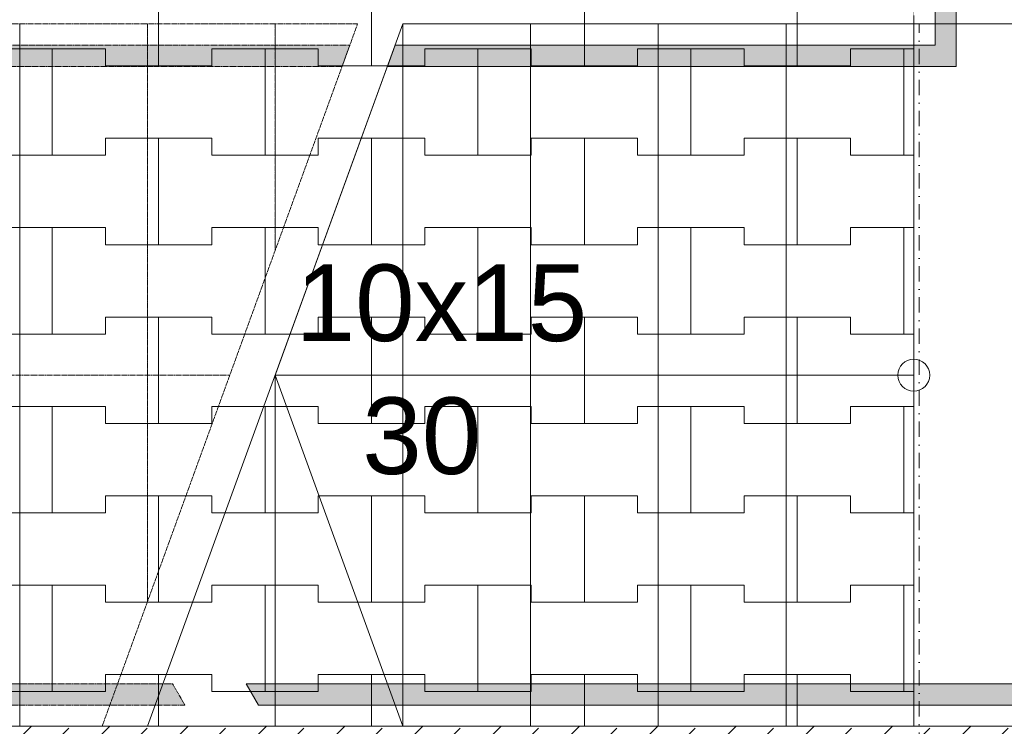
# Model space of a CAD drawing. Header units: centimetres. Extents: x -1589 to 108054, y -205274 to 31709.
# Tile 145 of 256: x 1167 to 1399, y 23002 to 23168. Entities that reach past the tile are written whole.
import ezdxf

# ---------------------------------------------------------------- set-up
doc = ezdxf.new("R2010")
doc.units = ezdxf.units.CM
doc.header["$LTSCALE"] = 0.01
doc.header["$MEASUREMENT"] = 0
for name, pattern in [('Krawędzie ukryte', [27, 20, -7]), ('Kropki i Kreski', [72, 36, -18, 0, -18]), ('Wipeout_Contour', [100, 0, -100])]:
    doc.linetypes.add(name, pattern=pattern)
for name, color, linetype in [('0_Teren', 7, 'Continuous'), ('2_barierki.K_IR', 7, 'Continuous'), ('2_schody.K_IR', 7, 'Continuous'), ('2_stropy.ISTN', 7, 'Continuous'), ('2_ściany podporowe.K_IR', 7, 'Continuous'), ('4_osie.ISTN', 7, 'Continuous'), ('5_opisy.K_IR', 7, 'Continuous')]:
    doc.layers.add(name, color=color, linetype=linetype)
doc.styles.add('GENERATED_STYLE_1', font='txt')
pattern_1 = [(45, (1e-13, 21225.391), (-9.19239, 9.19239), []), (45, (-4.596, 21229.987), (-9.19239, 9.19239), [9.75, -3.25])]

msp = doc.modelspace()

# ---------------------------------------------------------------- hatches: boundary and pattern name
at = {"layer": '2_barierki.K_IR', "linetype": 'Continuous', "lineweight": 5}
msp.add_hatch(color=8, dxfattribs=at).paths.add_polyline_path([(1379.8586, 23012.24406), (1379.8586, 23007.24406), (1549.67318, 23007.24406), (1549.67318, 23012.24406)])

# ---------------------------------------------------------------- linework, layer by layer
at = {"layer": '0_Teren', "color": 8, "linetype": 'Continuous', "lineweight": 5, "flags": 128}
for points in [[(810.17871, 23572.24523), (1284.46474, 23572.24523), (1782.3586, 23329.50702), (1782.3586, 22816.53156), (1582.3586, 22816.53309), (1582.35864, 23257.24406), (1377.3586, 23257.24406), (1377.3586, 23002.24406), (932.3586, 23002.24406), (932.3586, 23387.3523), (759.63338, 23469.28591)], [(1377.3586, 23002.24406), (1552.3586, 23002.24406), (1552.3586, 23257.24406), (1377.3586, 23257.24406)], [(1377.3586, 23002.24406), (1552.3586, 23002.24406), (1552.3586, 23257.24406), (1377.3586, 23257.24406)]]:
    msp.add_lwpolyline(points, close=True, dxfattribs=at)
at = {"layer": '2_barierki.K_IR', "color": 8, "linetype": 'Continuous', "lineweight": 5}
for p, q in [((1549.67318, 23012.24406), (1379.8586, 23012.24406)), ((1379.8586, 23007.24406), (1549.67318, 23007.24406))]:
    msp.add_line(p, q, dxfattribs=at)
at = {"layer": '2_stropy.ISTN', "color": 8, "linetype": 'Continuous', "lineweight": 5, "flags": 128}
msp.add_lwpolyline([(1552.3586, 23167.24406), (1377.3586, 23167.24406), (1377.3586, 23002.24406), (1552.3586, 23002.24406)], close=True, dxfattribs=at)

# ---------------------------------------------------------------- next in the draw order: wipeouts: each hides what was drawn before it
at = {"color": 8, "linetype": 'Wipeout_Contour', "lineweight": 5, "ltscale": 9222.315093}
msp.add_wipeout([(1377.3586, 23167.24406), (1347.3586, 23167.24406), (1347.3586, 23002.24406), (1377.3586, 23002.24406)], dxfattribs=at).dxf.layer = '2_schody.K_IR'

# ---------------------------------------------------------------- next in the draw order: linework, layer by layer
at = {"layer": '0_Teren', "color": 8, "linetype": 'Continuous', "lineweight": 5}
for p, q in [((1350, 23157.39122), (1350, 23182.39122)), ((1350, 23182.39122), (1350, 23157.39122)), ((1362.5, 23157.39122), (1362.5, 23161.39122)), ((1362.5, 23161.39122), (1362.5, 23157.39122)), ((1362.5, 23161.39122), (1375, 23161.39122)), ((1362.5, 23161.39122), (1377.3586, 23161.39122)), ((1375, 23161.39122), (1377.3586, 23161.39122)), ((1375, 23136.39122), (1375, 23161.39122)), ((1375, 23161.39122), (1375, 23136.39122)), ((1350, 23157.39122), (1362.5, 23157.39122)), ((1350, 23140.39122), (1362.5, 23140.39122)), ((1350, 23115.39122), (1350, 23140.39122)), ((1350, 23140.39122), (1350, 23115.39122)), ((1362.5, 23140.39122), (1362.5, 23136.39122)), ((1362.5, 23136.39122), (1362.5, 23140.39122)), ((1362.5, 23136.39122), (1375, 23136.39122)), ((1362.5, 23136.39122), (1377.3586, 23136.39122)), ((1375, 23136.39122), (1377.3586, 23136.39122)), ((1362.5, 23115.39122), (1362.5, 23119.39122)), ((1362.5, 23119.39122), (1362.5, 23115.39122)), ((1362.5, 23119.39122), (1375, 23119.39122)), ((1362.5, 23119.39122), (1377.3586, 23119.39122)), ((1375, 23119.39122), (1377.3586, 23119.39122)), ((1375, 23094.39122), (1375, 23119.39122)), ((1375, 23119.39122), (1375, 23094.39122)), ((1350, 23115.39122), (1362.5, 23115.39122)), ((1350, 23098.39122), (1362.5, 23098.39122)), ((1350, 23073.39122), (1350, 23098.39122)), ((1350, 23098.39122), (1350, 23073.39122)), ((1362.5, 23098.39122), (1362.5, 23094.39122)), ((1362.5, 23094.39122), (1362.5, 23098.39122)), ((1362.5, 23094.39122), (1375, 23094.39122)), ((1362.5, 23094.39122), (1377.3586, 23094.39122)), ((1375, 23094.39122), (1377.3586, 23094.39122)), ((1362.5, 23073.39122), (1362.5, 23077.39122)), ((1362.5, 23077.39122), (1362.5, 23073.39122)), ((1362.5, 23077.39122), (1375, 23077.39122)), ((1362.5, 23077.39122), (1377.3586, 23077.39122)), ((1375, 23077.39122), (1377.3586, 23077.39122)), ((1375, 23052.39122), (1375, 23077.39122)), ((1375, 23077.39122), (1375, 23052.39122)), ((1350, 23073.39122), (1362.5, 23073.39122)), ((1350, 23056.39122), (1362.5, 23056.39122)), ((1350, 23031.39122), (1350, 23056.39122)), ((1350, 23056.39122), (1350, 23031.39122)), ((1362.5, 23056.39122), (1362.5, 23052.39122)), ((1362.5, 23052.39122), (1362.5, 23056.39122)), ((1362.5, 23052.39122), (1375, 23052.39122)), ((1362.5, 23052.39122), (1377.3586, 23052.39122)), ((1375, 23052.39122), (1377.3586, 23052.39122)), ((1362.5, 23031.39122), (1362.5, 23035.39122)), ((1362.5, 23035.39122), (1362.5, 23031.39122)), ((1362.5, 23035.39122), (1375, 23035.39122)), ((1362.5, 23035.39122), (1377.3586, 23035.39122)), ((1375, 23035.39122), (1377.3586, 23035.39122)), ((1375, 23010.39122), (1375, 23035.39122)), ((1375, 23035.39122), (1375, 23010.39122)), ((1350, 23031.39122), (1362.5, 23031.39122)), ((1350, 23014.39122), (1362.5, 23014.39122)), ((1362.5, 23014.39122), (1362.5, 23010.39122)), ((1362.5, 23010.39122), (1362.5, 23014.39122)), ((1362.5, 23010.39122), (1375, 23010.39122)), ((1362.5, 23010.39122), (1377.3586, 23010.39122)), ((1375, 23010.39122), (1377.3586, 23010.39122))]:
    msp.add_line(p, q, dxfattribs=at)
at = {"layer": '2_schody.K_IR', "color": 8, "linetype": 'Continuous', "lineweight": 5}
for p, q in [((1347.3586, 23002.24406), (1347.3586, 23167.24406)), ((1347.3586, 23167.24406), (1377.3586, 23167.24406)), ((1377.3586, 23167.24406), (1377.3586, 23002.24406)), ((1377.3586, 23002.24406), (1347.3586, 23002.24406))]:
    msp.add_line(p, q, dxfattribs=at)
for start, end in [(90, 270), (270, 90)]:
    msp.add_arc((1377.3586, 23084.74406), 3.75, start, end, dxfattribs=at)

# ---------------------------------------------------------------- next in the draw order: wipeouts: each hides what was drawn before it
at = {"color": 8, "linetype": 'Wipeout_Contour', "lineweight": 5, "ltscale": 9151.861999}
msp.add_wipeout([(1347.3586, 23167.24406), (1317.3586, 23167.24406), (1317.3586, 23002.24406), (1347.3586, 23002.24406)], dxfattribs=at).dxf.layer = '2_schody.K_IR'
at = {"color": 8, "linetype": 'Wipeout_Contour', "lineweight": 5, "ltscale": 9169.084908}
msp.add_wipeout([(1552.3586, 23002.24406), (1377.3586, 23002.24406), (1377.3586, 22972.24406), (1552.3586, 22972.24406)], dxfattribs=at).dxf.layer = '2_ściany podporowe.K_IR'

# ---------------------------------------------------------------- next in the draw order: hatches: boundary and pattern name
at = {"layer": '2_ściany podporowe.K_IR', "linetype": 'Continuous', "lineweight": 5}
h = msp.add_hatch(dxfattribs=at)
h.set_pattern_fill('Beton zbrojony', color=8, style=0, pattern_type=2)
h.set_pattern_definition(pattern_1)
h.paths.add_polyline_path([(1552.3586, 23002.24406), (1377.3586, 23002.24406), (1377.3586, 22972.24406), (1552.3586, 22972.24406)])

# ---------------------------------------------------------------- next in the draw order: linework, layer by layer
at = {"layer": '0_Teren', "color": 8, "linetype": 'Continuous', "lineweight": 5}
for p, q in [((1325, 23161.39122), (1337.5, 23161.39122)), ((1325, 23136.39122), (1325, 23161.39122)), ((1325, 23161.39122), (1325, 23136.39122)), ((1337.5, 23161.39122), (1337.5, 23157.39122)), ((1337.5, 23157.39122), (1337.5, 23161.39122)), ((1337.5, 23157.39122), (1350, 23157.39122)), ((1337.5, 23157.39122), (1362.5, 23157.39122)), ((1337.5, 23136.39122), (1337.5, 23140.39122)), ((1337.5, 23140.39122), (1337.5, 23136.39122)), ((1337.5, 23140.39122), (1350, 23140.39122)), ((1337.5, 23140.39122), (1362.5, 23140.39122)), ((1325, 23136.39122), (1337.5, 23136.39122)), ((1325, 23119.39122), (1337.5, 23119.39122)), ((1325, 23094.39122), (1325, 23119.39122)), ((1325, 23119.39122), (1325, 23094.39122)), ((1337.5, 23119.39122), (1337.5, 23115.39122)), ((1337.5, 23115.39122), (1337.5, 23119.39122)), ((1337.5, 23115.39122), (1350, 23115.39122)), ((1337.5, 23115.39122), (1362.5, 23115.39122)), ((1337.5, 23094.39122), (1337.5, 23098.39122)), ((1337.5, 23098.39122), (1337.5, 23094.39122)), ((1337.5, 23098.39122), (1350, 23098.39122)), ((1337.5, 23098.39122), (1362.5, 23098.39122)), ((1325, 23094.39122), (1337.5, 23094.39122)), ((1325, 23077.39122), (1337.5, 23077.39122)), ((1325, 23052.39122), (1325, 23077.39122)), ((1325, 23077.39122), (1325, 23052.39122)), ((1337.5, 23077.39122), (1337.5, 23073.39122)), ((1337.5, 23073.39122), (1337.5, 23077.39122)), ((1337.5, 23073.39122), (1350, 23073.39122)), ((1337.5, 23073.39122), (1362.5, 23073.39122)), ((1337.5, 23052.39122), (1337.5, 23056.39122)), ((1337.5, 23056.39122), (1337.5, 23052.39122)), ((1337.5, 23056.39122), (1350, 23056.39122)), ((1337.5, 23056.39122), (1362.5, 23056.39122)), ((1325, 23052.39122), (1337.5, 23052.39122)), ((1325, 23035.39122), (1337.5, 23035.39122)), ((1325, 23010.39122), (1325, 23035.39122)), ((1325, 23035.39122), (1325, 23010.39122)), ((1337.5, 23035.39122), (1337.5, 23031.39122)), ((1337.5, 23031.39122), (1337.5, 23035.39122)), ((1337.5, 23031.39122), (1350, 23031.39122)), ((1337.5, 23031.39122), (1362.5, 23031.39122)), ((1337.5, 23010.39122), (1337.5, 23014.39122)), ((1337.5, 23014.39122), (1337.5, 23010.39122)), ((1337.5, 23014.39122), (1350, 23014.39122)), ((1337.5, 23014.39122), (1362.5, 23014.39122)), ((1325, 23010.39122), (1337.5, 23010.39122))]:
    msp.add_line(p, q, dxfattribs=at)
at = {"layer": '2_schody.K_IR', "color": 8, "linetype": 'Continuous', "lineweight": 5}
for p, q in [((1317.3586, 23002.24406), (1317.3586, 23167.24406)), ((1317.3586, 23167.24406), (1347.3586, 23167.24406)), ((1347.3586, 23167.24406), (1347.3586, 23002.24406)), ((1377.3586, 23084.74406), (1347.3586, 23084.74406)), ((1347.3586, 23002.24406), (1317.3586, 23002.24406))]:
    msp.add_line(p, q, dxfattribs=at)
at = {"layer": '2_ściany podporowe.K_IR', "color": 8, "linetype": 'Continuous', "lineweight": 5, "flags": 128}
msp.add_lwpolyline([(1552.3586, 23002.24406), (1377.3586, 23002.24406)], dxfattribs=at)
at = {"layer": '4_osie.ISTN', "color": 7, "linetype": 'Kropki i Kreski', "lineweight": 0, "ltscale": 10}
msp.add_line((1378.63417, 19902.02612), (1378.63417, 23622.03555), dxfattribs=at)

# ---------------------------------------------------------------- next in the draw order: wipeouts: each hides what was drawn before it
at = {"color": 8, "linetype": 'Wipeout_Contour', "lineweight": 5, "ltscale": 14654.139922}
msp.add_wipeout([(1552.3586, 23199.24406), (1377.3586, 23199.24406), (1377.3586, 23169.24406), (1377.3586, 23167.24406), (1552.3586, 23167.24406), (1552.3586, 23169.24406)], dxfattribs=at).dxf.layer = '2_schody.K_IR'
at = {"color": 8, "linetype": 'Wipeout_Contour', "lineweight": 5, "ltscale": 9082.447481}
msp.add_wipeout([(1317.3586, 23167.24406), (1287.3586, 23167.24406), (1287.3586, 23002.24406), (1317.3586, 23002.24406)], dxfattribs=at).dxf.layer = '2_schody.K_IR'

# ---------------------------------------------------------------- next in the draw order: hatches: boundary and pattern name
at = {"layer": '2_barierki.K_IR', "linetype": 'Continuous', "lineweight": 5}
msp.add_hatch(color=8, dxfattribs=at).paths.add_polyline_path([(1387.3586, 23257.24406), (1382.3586, 23257.24406), (1382.3586, 23162.24406), (1387.3586, 23157.24406)])

# ---------------------------------------------------------------- next in the draw order: linework, layer by layer
at = {"layer": '0_Teren', "color": 8, "linetype": 'Continuous', "lineweight": 5}
for p, q in [((1300, 23157.39122), (1300, 23182.39122)), ((1300, 23182.39122), (1300, 23157.39122)), ((1312.5, 23157.39122), (1312.5, 23161.39122)), ((1312.5, 23161.39122), (1312.5, 23157.39122)), ((1312.5, 23161.39122), (1325, 23161.39122)), ((1312.5, 23161.39122), (1337.5, 23161.39122)), ((1300, 23157.39122), (1312.5, 23157.39122)), ((1300, 23140.39122), (1312.5, 23140.39122)), ((1300, 23115.39122), (1300, 23140.39122)), ((1300, 23140.39122), (1300, 23115.39122)), ((1312.5, 23140.39122), (1312.5, 23136.39122)), ((1312.5, 23136.39122), (1312.5, 23140.39122)), ((1312.5, 23136.39122), (1325, 23136.39122)), ((1312.5, 23136.39122), (1337.5, 23136.39122)), ((1312.5, 23115.39122), (1312.5, 23119.39122)), ((1312.5, 23119.39122), (1312.5, 23115.39122)), ((1312.5, 23119.39122), (1325, 23119.39122)), ((1312.5, 23119.39122), (1337.5, 23119.39122)), ((1300, 23115.39122), (1312.5, 23115.39122)), ((1300, 23098.39122), (1312.5, 23098.39122)), ((1300, 23073.39122), (1300, 23098.39122)), ((1300, 23098.39122), (1300, 23073.39122)), ((1312.5, 23098.39122), (1312.5, 23094.39122)), ((1312.5, 23094.39122), (1312.5, 23098.39122)), ((1312.5, 23094.39122), (1325, 23094.39122)), ((1312.5, 23094.39122), (1337.5, 23094.39122)), ((1312.5, 23073.39122), (1312.5, 23077.39122)), ((1312.5, 23077.39122), (1312.5, 23073.39122)), ((1312.5, 23077.39122), (1325, 23077.39122)), ((1312.5, 23077.39122), (1337.5, 23077.39122)), ((1300, 23073.39122), (1312.5, 23073.39122)), ((1300, 23056.39122), (1312.5, 23056.39122)), ((1300, 23031.39122), (1300, 23056.39122)), ((1300, 23056.39122), (1300, 23031.39122)), ((1312.5, 23056.39122), (1312.5, 23052.39122)), ((1312.5, 23052.39122), (1312.5, 23056.39122)), ((1312.5, 23052.39122), (1325, 23052.39122)), ((1312.5, 23052.39122), (1337.5, 23052.39122)), ((1312.5, 23031.39122), (1312.5, 23035.39122)), ((1312.5, 23035.39122), (1312.5, 23031.39122)), ((1312.5, 23035.39122), (1325, 23035.39122)), ((1312.5, 23035.39122), (1337.5, 23035.39122)), ((1300, 23031.39122), (1312.5, 23031.39122)), ((1300, 23014.39122), (1312.5, 23014.39122)), ((1312.5, 23014.39122), (1312.5, 23010.39122)), ((1312.5, 23010.39122), (1312.5, 23014.39122)), ((1312.5, 23010.39122), (1325, 23010.39122)), ((1312.5, 23010.39122), (1337.5, 23010.39122))]:
    msp.add_line(p, q, dxfattribs=at)
at = {"layer": '2_barierki.K_IR', "color": 8, "linetype": 'Continuous', "lineweight": 5}
for p, q in [((1382.3586, 23257.24406), (1382.3586, 23162.24406)), ((1387.3586, 23157.24406), (1387.3586, 23257.24406))]:
    msp.add_line(p, q, dxfattribs=at)
at = {"layer": '2_schody.K_IR', "color": 8, "linetype": 'Continuous', "lineweight": 5}
for p, q in [((1377.3586, 23169.24406), (1377.3586, 23167.24406)), ((1287.3586, 23002.24406), (1287.3586, 23167.24406)), ((1287.3586, 23167.24406), (1317.3586, 23167.24406)), ((1317.3586, 23167.24406), (1317.3586, 23002.24406)), ((1377.3586, 23167.24406), (1552.3586, 23167.24406)), ((1317.3586, 23002.24406), (1287.3586, 23002.24406))]:
    msp.add_line(p, q, dxfattribs=at)

# ---------------------------------------------------------------- next in the draw order: wipeouts: each hides what was drawn before it
at = {"color": 8, "linetype": 'Wipeout_Contour', "lineweight": 5, "ltscale": 9014.095576}
msp.add_wipeout([(1287.3586, 23002.24406), (1287.3586, 23167.24406), (1257.3586, 23167.24406), (1257.3586, 23002.24406)], dxfattribs=at).dxf.layer = '2_schody.K_IR'

# ---------------------------------------------------------------- next in the draw order: linework, layer by layer
at = {"layer": '0_Teren', "color": 8, "linetype": 'Continuous', "lineweight": 5}
for p, q in [((1262.5, 23157.39122), (1262.5, 23161.39122)), ((1262.5, 23161.39122), (1262.5, 23157.39122)), ((1262.5, 23161.39122), (1275, 23161.39122)), ((1262.5, 23161.39122), (1287.5, 23161.39122)), ((1275, 23161.39122), (1287.5, 23161.39122)), ((1275, 23136.39122), (1275, 23161.39122)), ((1275, 23161.39122), (1275, 23136.39122)), ((1287.5, 23161.39122), (1287.5, 23157.39122)), ((1287.5, 23157.39122), (1287.5, 23161.39122)), ((1287.5, 23157.39122), (1300, 23157.39122)), ((1287.5, 23157.39122), (1312.5, 23157.39122)), ((1262.5, 23140.39122), (1262.5, 23136.39122)), ((1262.5, 23136.39122), (1262.5, 23140.39122)), ((1287.5, 23136.39122), (1287.5, 23140.39122)), ((1287.5, 23140.39122), (1287.5, 23136.39122)), ((1287.5, 23140.39122), (1300, 23140.39122)), ((1287.5, 23140.39122), (1312.5, 23140.39122)), ((1262.5, 23136.39122), (1275, 23136.39122)), ((1262.5, 23136.39122), (1287.5, 23136.39122)), ((1275, 23136.39122), (1287.5, 23136.39122)), ((1262.5, 23115.39122), (1262.5, 23119.39122)), ((1262.5, 23119.39122), (1262.5, 23115.39122)), ((1262.5, 23119.39122), (1275, 23119.39122)), ((1262.5, 23119.39122), (1287.5, 23119.39122)), ((1275, 23119.39122), (1287.5, 23119.39122)), ((1275, 23094.39122), (1275, 23119.39122)), ((1275, 23119.39122), (1275, 23094.39122)), ((1287.5, 23119.39122), (1287.5, 23115.39122)), ((1287.5, 23115.39122), (1287.5, 23119.39122)), ((1287.5, 23115.39122), (1300, 23115.39122)), ((1287.5, 23115.39122), (1312.5, 23115.39122)), ((1262.5, 23098.39122), (1262.5, 23094.39122)), ((1262.5, 23094.39122), (1262.5, 23098.39122)), ((1287.5, 23094.39122), (1287.5, 23098.39122)), ((1287.5, 23098.39122), (1287.5, 23094.39122)), ((1287.5, 23098.39122), (1300, 23098.39122)), ((1287.5, 23098.39122), (1312.5, 23098.39122)), ((1262.5, 23094.39122), (1275, 23094.39122)), ((1262.5, 23094.39122), (1287.5, 23094.39122)), ((1275, 23094.39122), (1287.5, 23094.39122)), ((1262.5, 23073.39122), (1262.5, 23077.39122)), ((1262.5, 23077.39122), (1262.5, 23073.39122)), ((1262.5, 23077.39122), (1275, 23077.39122)), ((1262.5, 23077.39122), (1287.5, 23077.39122)), ((1275, 23077.39122), (1287.5, 23077.39122)), ((1275, 23052.39122), (1275, 23077.39122)), ((1275, 23077.39122), (1275, 23052.39122)), ((1287.5, 23077.39122), (1287.5, 23073.39122)), ((1287.5, 23073.39122), (1287.5, 23077.39122)), ((1287.5, 23073.39122), (1300, 23073.39122)), ((1287.5, 23073.39122), (1312.5, 23073.39122)), ((1262.5, 23056.39122), (1262.5, 23052.39122)), ((1262.5, 23052.39122), (1262.5, 23056.39122)), ((1287.5, 23052.39122), (1287.5, 23056.39122)), ((1287.5, 23056.39122), (1287.5, 23052.39122)), ((1287.5, 23056.39122), (1300, 23056.39122)), ((1287.5, 23056.39122), (1312.5, 23056.39122)), ((1262.5, 23052.39122), (1275, 23052.39122)), ((1262.5, 23052.39122), (1287.5, 23052.39122)), ((1275, 23052.39122), (1287.5, 23052.39122)), ((1262.5, 23031.39122), (1262.5, 23035.39122)), ((1262.5, 23035.39122), (1262.5, 23031.39122)), ((1262.5, 23035.39122), (1275, 23035.39122)), ((1262.5, 23035.39122), (1287.5, 23035.39122)), ((1275, 23035.39122), (1287.5, 23035.39122)), ((1275, 23010.39122), (1275, 23035.39122)), ((1275, 23035.39122), (1275, 23010.39122)), ((1287.5, 23035.39122), (1287.5, 23031.39122)), ((1287.5, 23031.39122), (1287.5, 23035.39122)), ((1287.5, 23031.39122), (1300, 23031.39122)), ((1287.5, 23031.39122), (1312.5, 23031.39122)), ((1262.5, 23014.39122), (1262.5, 23010.39122)), ((1262.5, 23010.39122), (1262.5, 23014.39122)), ((1287.5, 23010.39122), (1287.5, 23014.39122)), ((1287.5, 23014.39122), (1287.5, 23010.39122)), ((1287.5, 23014.39122), (1300, 23014.39122)), ((1287.5, 23014.39122), (1312.5, 23014.39122)), ((1262.5, 23010.39122), (1275, 23010.39122)), ((1262.5, 23010.39122), (1287.5, 23010.39122)), ((1275, 23010.39122), (1287.5, 23010.39122))]:
    msp.add_line(p, q, dxfattribs=at)
at = {"layer": '2_schody.K_IR', "color": 8, "linetype": 'Continuous', "lineweight": 5}
for p, q in [((1257.3586, 23002.24406), (1257.3586, 23167.24406)), ((1257.3586, 23167.24406), (1287.3586, 23167.24406)), ((1287.3586, 23167.24406), (1287.3586, 23002.24406)), ((1287.3586, 23002.24406), (1257.3586, 23002.24406))]:
    msp.add_line(p, q, dxfattribs=at)

# ---------------------------------------------------------------- next in the draw order: wipeouts: each hides what was drawn before it
at = {"color": 8, "linetype": 'Wipeout_Contour', "lineweight": 5, "ltscale": 8877.122948}
msp.add_wipeout([(1257.3586, 23167.24406), (1227.3586, 23084.74406), (1227.3586, 23002.24406), (1257.3586, 23002.24406)], dxfattribs=at).dxf.layer = '2_schody.K_IR'

# ---------------------------------------------------------------- next in the draw order: hatches: boundary and pattern name
at = {"layer": '2_barierki.K_IR', "linetype": 'Continuous', "lineweight": 5}
msp.add_hatch(color=8, dxfattribs=at).paths.add_polyline_path([(1387.3586, 23157.24406), (1382.3586, 23162.24406), (1255.54042, 23162.24406), (1253.72224, 23157.24406)])

# ---------------------------------------------------------------- next in the draw order: linework, layer by layer
at = {"layer": '0_Teren', "color": 8, "linetype": 'Continuous', "lineweight": 5}
for p, q in [((1250, 23157.39122), (1250, 23182.39122)), ((1250, 23182.39122), (1250, 23157.39122)), ((1250, 23157.39122), (1262.5, 23157.39122)), ((1250, 23140.39122), (1262.5, 23140.39122)), ((1250, 23115.39122), (1250, 23140.39122)), ((1250, 23140.39122), (1250, 23115.39122)), ((1250, 23115.39122), (1262.5, 23115.39122)), ((1237.5, 23094.39122), (1237.5, 23098.39122)), ((1237.5, 23098.39122), (1237.5, 23094.39122)), ((1237.5, 23098.39122), (1250, 23098.39122)), ((1237.5, 23098.39122), (1262.5, 23098.39122)), ((1250, 23098.39122), (1262.5, 23098.39122)), ((1250, 23073.39122), (1250, 23098.39122)), ((1250, 23098.39122), (1250, 23073.39122)), ((1237.5, 23077.39122), (1237.5, 23073.39122)), ((1237.5, 23073.39122), (1237.5, 23077.39122)), ((1237.5, 23073.39122), (1250, 23073.39122)), ((1237.5, 23073.39122), (1262.5, 23073.39122)), ((1250, 23073.39122), (1262.5, 23073.39122)), ((1237.5, 23052.39122), (1237.5, 23056.39122)), ((1237.5, 23056.39122), (1237.5, 23052.39122)), ((1237.5, 23056.39122), (1250, 23056.39122)), ((1237.5, 23056.39122), (1262.5, 23056.39122)), ((1250, 23056.39122), (1262.5, 23056.39122)), ((1250, 23031.39122), (1250, 23056.39122)), ((1250, 23056.39122), (1250, 23031.39122)), ((1237.5, 23035.39122), (1237.5, 23031.39122)), ((1237.5, 23031.39122), (1237.5, 23035.39122)), ((1237.5, 23031.39122), (1250, 23031.39122)), ((1237.5, 23031.39122), (1262.5, 23031.39122)), ((1250, 23031.39122), (1262.5, 23031.39122)), ((1237.5, 23010.39122), (1237.5, 23014.39122)), ((1237.5, 23014.39122), (1237.5, 23010.39122)), ((1237.5, 23014.39122), (1250, 23014.39122)), ((1237.5, 23014.39122), (1262.5, 23014.39122)), ((1250, 23014.39122), (1262.5, 23014.39122))]:
    msp.add_line(p, q, dxfattribs=at)
at = {"layer": '2_barierki.K_IR', "color": 8, "linetype": 'Continuous', "lineweight": 5}
for p, q in [((1255.54042, 23162.24406), (1253.72224, 23157.24406)), ((1382.3586, 23162.24406), (1255.54042, 23162.24406)), ((1253.72224, 23157.24406), (1387.3586, 23157.24406))]:
    msp.add_line(p, q, dxfattribs=at)
at = {"layer": '2_schody.K_IR', "color": 8, "linetype": 'Continuous', "lineweight": 5}
for p, q in [((1257.3586, 23167.24406), (1257.3586, 23002.24406)), ((1227.3586, 23002.24406), (1227.3586, 23084.74406)), ((1257.3586, 23002.24406), (1227.3586, 23002.24406))]:
    msp.add_line(p, q, dxfattribs=at)

# ---------------------------------------------------------------- next in the draw order: texts
at = {"layer": '5_opisy.K_IR', "color": 8, "linetype": 'Continuous', "lineweight": 5, "char_height": 18, "attachment_point": 7, "style": 'GENERATED_STYLE_1'}
for s, insert in [('\\A1;{\\pql;\\fArial|b0|i0|c238|p38;10x\\fArial|b0|i0|c238|p38;15}', (1232.16961, 23092.48363)), ('\\A1;{\\pql;\\fArial|b0|i0|c238|p38;30}', (1247.82525, 23061.25775))]:
    msp.add_mtext(s, dxfattribs=dict(at, insert=insert))

# ---------------------------------------------------------------- next in the draw order: wipeouts: each hides what was drawn before it
at = {"color": 8, "linetype": 'Wipeout_Contour', "lineweight": 5, "ltscale": 6857.90883}
msp.add_wipeout([(1227.3586, 23167.24406), (1227.3586, 23114.00581), (1246.71797, 23167.24406)], dxfattribs=at).dxf.layer = '2_schody.K_IR'

# ---------------------------------------------------------------- next in the draw order: linework, layer by layer
at = {"layer": '0_Teren', "color": 8, "linetype": 'Continuous', "lineweight": 5}
for p, q in [((1237.5, 23161.39122), (1237.5, 23157.39122)), ((1237.5, 23157.39122), (1237.5, 23161.39122)), ((1237.5, 23157.39122), (1250, 23157.39122)), ((1237.5, 23157.39122), (1262.5, 23157.39122)), ((1237.5, 23136.39122), (1237.5, 23140.39122)), ((1237.5, 23140.39122), (1237.5, 23136.39122)), ((1237.5, 23140.39122), (1250, 23140.39122)), ((1237.5, 23140.39122), (1262.5, 23140.39122)), ((1237.5, 23119.39122), (1237.5, 23115.39122)), ((1237.5, 23115.39122), (1237.5, 23119.39122)), ((1237.5, 23115.39122), (1250, 23115.39122)), ((1237.5, 23115.39122), (1262.5, 23115.39122))]:
    msp.add_line(p, q, dxfattribs=at)
at = {"layer": '2_barierki.K_IR', "color": 8, "linetype": 'Krawędzie ukryte', "lineweight": 5}
msp.add_line((1243.0816, 23157.24406), (1244.89978, 23162.24406), dxfattribs=at)
at = {"layer": '2_schody.K_IR', "color": 8, "linetype": 'Krawędzie ukryte', "lineweight": 5}
for p, q in [((1227.3586, 23114.00581), (1227.3586, 23167.24406)), ((1227.3586, 23167.24406), (1246.71797, 23167.24406))]:
    msp.add_line(p, q, dxfattribs=at)

# ---------------------------------------------------------------- next in the draw order: wipeouts: each hides what was drawn before it
at = {"color": 8, "linetype": 'Wipeout_Contour', "lineweight": 5, "ltscale": 6529.378764}
msp.add_wipeout([(1227.3586, 23002.24406), (1227.3586, 23084.74406), (1197.3586, 23002.24406)], dxfattribs=at).dxf.layer = '2_schody.K_IR'

# ---------------------------------------------------------------- next in the draw order: hatches: boundary and pattern name
at = {"layer": '2_barierki.K_IR', "linetype": 'Continuous', "lineweight": 5}
msp.add_hatch(color=8, dxfattribs=at).paths.add_polyline_path([(1223.47185, 23007.24406), (1379.8586, 23007.24406), (1379.8586, 23012.24406), (1220.5851, 23012.24406)])

# ---------------------------------------------------------------- next in the draw order: linework, layer by layer
at = {"layer": '0_Teren', "color": 8, "linetype": 'Continuous', "lineweight": 5}
for p, q in [((1200, 23014.39122), (1212.5, 23014.39122)), ((1212.5, 23014.39122), (1212.5, 23010.39122)), ((1212.5, 23010.39122), (1212.5, 23014.39122)), ((1212.5, 23010.39122), (1225, 23010.39122)), ((1212.5, 23010.39122), (1237.5, 23010.39122)), ((1225, 23010.39122), (1237.5, 23010.39122))]:
    msp.add_line(p, q, dxfattribs=at)
at = {"layer": '2_barierki.K_IR', "color": 8, "linetype": 'Krawędzie ukryte', "lineweight": 5}
msp.add_line((1206.15134, 23007.24406), (1203.26459, 23012.24406), dxfattribs=at)
at = {"layer": '2_barierki.K_IR', "color": 8, "linetype": 'Continuous', "lineweight": 5}
for p, q in [((1379.8586, 23012.24406), (1220.5851, 23012.24406)), ((1220.5851, 23012.24406), (1223.47185, 23007.24406)), ((1223.47185, 23007.24406), (1379.8586, 23007.24406))]:
    msp.add_line(p, q, dxfattribs=at)
at = {"layer": '2_schody.K_IR', "color": 8, "linetype": 'Continuous', "lineweight": 5}
for p, q in [((1227.3586, 23084.74407), (1227.3586, 23002.24406)), ((1227.3586, 23002.24406), (1197.3586, 23002.24406))]:
    msp.add_line(p, q, dxfattribs=at)

# ---------------------------------------------------------------- next in the draw order: wipeouts: each hides what was drawn before it
at = {"color": 8, "linetype": 'Wipeout_Contour', "lineweight": 5, "ltscale": 8998.385298}
msp.add_wipeout([(1227.3586, 23167.24406), (1197.3586, 23167.24406), (1197.3586, 23031.50581), (1227.3586, 23114.00581)], dxfattribs=at).dxf.layer = '2_schody.K_IR'

# ---------------------------------------------------------------- next in the draw order: linework, layer by layer
at = {"layer": '0_Teren', "color": 8, "linetype": 'Continuous', "lineweight": 5}
for p, q in [((1200, 23157.39122), (1200, 23182.39122)), ((1200, 23182.39122), (1200, 23157.39122)), ((1212.5, 23157.39122), (1212.5, 23161.39122)), ((1212.5, 23161.39122), (1212.5, 23157.39122)), ((1212.5, 23161.39122), (1225, 23161.39122)), ((1212.5, 23161.39122), (1237.5, 23161.39122)), ((1225, 23161.39122), (1237.5, 23161.39122)), ((1225, 23136.39122), (1225, 23161.39122)), ((1225, 23161.39122), (1225, 23136.39122)), ((1200, 23157.39122), (1212.5, 23157.39122)), ((1200, 23140.39122), (1212.5, 23140.39122)), ((1200, 23115.39122), (1200, 23140.39122)), ((1200, 23140.39122), (1200, 23115.39122)), ((1212.5, 23140.39122), (1212.5, 23136.39122)), ((1212.5, 23136.39122), (1212.5, 23140.39122)), ((1212.5, 23136.39122), (1225, 23136.39122)), ((1212.5, 23136.39122), (1237.5, 23136.39122)), ((1225, 23136.39122), (1237.5, 23136.39122)), ((1212.5, 23115.39122), (1212.5, 23119.39122)), ((1212.5, 23119.39122), (1212.5, 23115.39122)), ((1212.5, 23119.39122), (1225, 23119.39122)), ((1212.5, 23119.39122), (1237.5, 23119.39122)), ((1225, 23119.39122), (1237.5, 23119.39122)), ((1225, 23094.39122), (1225, 23119.39122)), ((1225, 23119.39122), (1225, 23094.39122)), ((1200, 23115.39122), (1212.5, 23115.39122)), ((1200, 23098.39122), (1212.5, 23098.39122)), ((1200, 23073.39122), (1200, 23098.39122)), ((1200, 23098.39122), (1200, 23073.39122)), ((1212.5, 23098.39122), (1212.5, 23094.39122)), ((1212.5, 23094.39122), (1212.5, 23098.39122)), ((1212.5, 23094.39122), (1225, 23094.39122)), ((1212.5, 23094.39122), (1237.5, 23094.39122)), ((1225, 23094.39122), (1237.5, 23094.39122)), ((1212.5, 23073.39122), (1212.5, 23077.39122)), ((1212.5, 23077.39122), (1212.5, 23073.39122)), ((1212.5, 23077.39122), (1225, 23077.39122)), ((1212.5, 23077.39122), (1237.5, 23077.39122)), ((1225, 23077.39122), (1237.5, 23077.39122)), ((1225, 23052.39122), (1225, 23077.39122)), ((1225, 23077.39122), (1225, 23052.39122)), ((1200, 23073.39122), (1212.5, 23073.39122)), ((1200, 23056.39122), (1212.5, 23056.39122)), ((1200, 23031.39122), (1200, 23056.39122)), ((1200, 23056.39122), (1200, 23031.39122)), ((1212.5, 23056.39122), (1212.5, 23052.39122)), ((1212.5, 23052.39122), (1212.5, 23056.39122)), ((1212.5, 23052.39122), (1225, 23052.39122)), ((1212.5, 23052.39122), (1237.5, 23052.39122)), ((1225, 23052.39122), (1237.5, 23052.39122)), ((1212.5, 23031.39122), (1212.5, 23035.39122)), ((1212.5, 23035.39122), (1212.5, 23031.39122)), ((1212.5, 23035.39122), (1225, 23035.39122)), ((1212.5, 23035.39122), (1237.5, 23035.39122)), ((1225, 23035.39122), (1237.5, 23035.39122)), ((1225, 23010.39122), (1225, 23035.39122)), ((1225, 23035.39122), (1225, 23010.39122)), ((1200, 23031.39122), (1212.5, 23031.39122))]:
    msp.add_line(p, q, dxfattribs=at)
at = {"layer": '2_schody.K_IR', "color": 8, "linetype": 'Krawędzie ukryte', "lineweight": 5}
for p, q in [((1197.3586, 23031.50581), (1197.3586, 23167.24406)), ((1197.3586, 23167.24406), (1227.3586, 23167.24406)), ((1227.3586, 23167.24406), (1227.3586, 23114.00581))]:
    msp.add_line(p, q, dxfattribs=at)
at = {"layer": '2_schody.K_IR', "color": 8, "linetype": 'Continuous', "lineweight": 5}
for p, q in [((1227.3586, 23084.74406), (1257.3586, 23167.24406)), ((1347.3586, 23084.74406), (1227.3586, 23084.74406)), ((1257.3586, 23002.24406), (1227.3586, 23084.74406))]:
    msp.add_line(p, q, dxfattribs=at)

# ---------------------------------------------------------------- next in the draw order: wipeouts: each hides what was drawn before it
at = {"color": 8, "linetype": 'Wipeout_Contour', "lineweight": 5, "ltscale": 10976.347637}
msp.add_wipeout([(1197.3586, 23167.24406), (1167.35861, 23167.24406), (1167.35861, 23002.24406), (1186.71797, 23002.24406), (1197.3586, 23031.50581)], dxfattribs=at).dxf.layer = '2_schody.K_IR'

# ---------------------------------------------------------------- next in the draw order: hatches: boundary and pattern name
at = {"layer": '2_barierki.K_IR', "linetype": 'Continuous', "lineweight": 5}
for points in [[(1244.89978, 23162.24406), (1102.3586, 23162.24406), (1097.3586, 23157.24406), (1243.0816, 23157.24406)], [(1107.3586, 23012.24406), (1107.3586, 23007.24406), (1206.15134, 23007.24406), (1203.26459, 23012.24406)]]:
    msp.add_hatch(color=8, dxfattribs=at).paths.add_polyline_path(points)

# ---------------------------------------------------------------- next in the draw order: linework, layer by layer
at = {"layer": '0_Teren', "color": 8, "linetype": 'Continuous', "lineweight": 5}
for p, q in [((1162.5, 23161.39122), (1175, 23161.39122)), ((1162.5, 23161.39122), (1187.5, 23161.39122)), ((1175, 23161.39122), (1187.5, 23161.39122)), ((1175, 23136.39122), (1175, 23161.39122)), ((1175, 23161.39122), (1175, 23136.39122)), ((1187.5, 23161.39122), (1187.5, 23157.39122)), ((1187.5, 23157.39122), (1187.5, 23161.39122)), ((1187.5, 23157.39122), (1200, 23157.39122)), ((1187.5, 23157.39122), (1212.5, 23157.39122)), ((1187.5, 23136.39122), (1187.5, 23140.39122)), ((1187.5, 23140.39122), (1187.5, 23136.39122)), ((1187.5, 23140.39122), (1200, 23140.39122)), ((1187.5, 23140.39122), (1212.5, 23140.39122)), ((1162.5, 23136.39122), (1175, 23136.39122)), ((1162.5, 23136.39122), (1187.5, 23136.39122)), ((1175, 23136.39122), (1187.5, 23136.39122)), ((1162.5, 23119.39122), (1175, 23119.39122)), ((1162.5, 23119.39122), (1187.5, 23119.39122)), ((1175, 23119.39122), (1187.5, 23119.39122)), ((1175, 23094.39122), (1175, 23119.39122)), ((1175, 23119.39122), (1175, 23094.39122)), ((1187.5, 23119.39122), (1187.5, 23115.39122)), ((1187.5, 23115.39122), (1187.5, 23119.39122)), ((1187.5, 23115.39122), (1200, 23115.39122)), ((1187.5, 23115.39122), (1212.5, 23115.39122)), ((1187.5, 23094.39122), (1187.5, 23098.39122)), ((1187.5, 23098.39122), (1187.5, 23094.39122)), ((1187.5, 23098.39122), (1200, 23098.39122)), ((1187.5, 23098.39122), (1212.5, 23098.39122)), ((1162.5, 23094.39122), (1175, 23094.39122)), ((1162.5, 23094.39122), (1187.5, 23094.39122)), ((1175, 23094.39122), (1187.5, 23094.39122)), ((1162.5, 23077.39122), (1175, 23077.39122)), ((1162.5, 23077.39122), (1187.5, 23077.39122)), ((1175, 23077.39122), (1187.5, 23077.39122)), ((1175, 23052.39122), (1175, 23077.39122)), ((1175, 23077.39122), (1175, 23052.39122)), ((1187.5, 23077.39122), (1187.5, 23073.39122)), ((1187.5, 23073.39122), (1187.5, 23077.39122)), ((1187.5, 23073.39122), (1200, 23073.39122)), ((1187.5, 23073.39122), (1212.5, 23073.39122)), ((1187.5, 23052.39122), (1187.5, 23056.39122)), ((1187.5, 23056.39122), (1187.5, 23052.39122)), ((1187.5, 23056.39122), (1200, 23056.39122)), ((1187.5, 23056.39122), (1212.5, 23056.39122)), ((1162.5, 23052.39122), (1175, 23052.39122)), ((1162.5, 23052.39122), (1187.5, 23052.39122)), ((1175, 23052.39122), (1187.5, 23052.39122)), ((1162.5, 23035.39122), (1175, 23035.39122)), ((1162.5, 23035.39122), (1187.5, 23035.39122)), ((1175, 23035.39122), (1187.5, 23035.39122)), ((1175, 23010.39122), (1175, 23035.39122)), ((1175, 23035.39122), (1175, 23010.39122)), ((1187.5, 23035.39122), (1187.5, 23031.39122)), ((1187.5, 23031.39122), (1187.5, 23035.39122)), ((1187.5, 23031.39122), (1200, 23031.39122)), ((1187.5, 23031.39122), (1212.5, 23031.39122)), ((1187.5, 23010.39122), (1187.5, 23014.39122)), ((1187.5, 23014.39122), (1187.5, 23010.39122)), ((1187.5, 23014.39122), (1200, 23014.39122)), ((1187.5, 23014.39122), (1212.5, 23014.39122)), ((1162.5, 23010.39122), (1175, 23010.39122)), ((1162.5, 23010.39122), (1187.5, 23010.39122)), ((1175, 23010.39122), (1187.5, 23010.39122))]:
    msp.add_line(p, q, dxfattribs=at)
at = {"layer": '2_barierki.K_IR', "color": 8, "linetype": 'Krawędzie ukryte', "lineweight": 5}
for p, q in [((1244.89978, 23162.24406), (1102.3586, 23162.24406)), ((1097.3586, 23157.24406), (1243.0816, 23157.24406)), ((1203.26459, 23012.24406), (1107.3586, 23012.24406)), ((1107.3586, 23007.24406), (1206.15134, 23007.24406))]:
    msp.add_line(p, q, dxfattribs=at)
at = {"layer": '2_schody.K_IR', "color": 8, "linetype": 'Krawędzie ukryte', "lineweight": 5}
for p, q in [((1137.35861, 23167.24406), (1167.35861, 23167.24406)), ((1167.35861, 23002.24406), (1167.35861, 23167.24406)), ((1167.35861, 23167.24406), (1197.3586, 23167.24406)), ((1167.35861, 23167.24406), (1167.35861, 23002.24406)), ((1246.71797, 23167.24406), (1186.71797, 23002.24406)), ((1197.3586, 23167.24406), (1197.3586, 23031.50581)), ((1216.71797, 23084.74406), (1107.3586, 23084.74406)), ((1167.35861, 23002.24406), (1137.35861, 23002.24406)), ((1186.71797, 23002.24406), (1167.35861, 23002.24406))]:
    msp.add_line(p, q, dxfattribs=at)
at = {"layer": '2_schody.K_IR', "color": 8, "linetype": 'Continuous', "lineweight": 5}
msp.add_line((1257.3586, 23167.24406), (1197.3586, 23002.24406), dxfattribs=at)

# ---------------------------------------------------------------- next in the draw order: wipeouts: each hides what was drawn before it
at = {"color": 8, "linetype": 'Wipeout_Contour', "lineweight": 5, "ltscale": 8459.338951}
msp.add_wipeout([(1377.3586, 23002.24406), (932.3586, 23002.24406), (932.3586, 22972.24406), (1377.3586, 22972.24406)], dxfattribs=at).dxf.layer = '2_ściany podporowe.K_IR'

# ---------------------------------------------------------------- next in the draw order: hatches: boundary and pattern name
at = {"layer": '2_ściany podporowe.K_IR', "linetype": 'Continuous', "lineweight": 5}
h = msp.add_hatch(dxfattribs=at)
h.set_pattern_fill('Beton zbrojony', color=8, style=0, pattern_type=2)
h.set_pattern_definition(pattern_1)
h.paths.add_polyline_path([(1377.3586, 23002.24406), (932.3586, 23002.24406), (932.3586, 22972.24406), (1377.3586, 22972.24406)])

# ---------------------------------------------------------------- next in the draw order: linework, layer by layer
at = {"layer": '0_Teren', "color": 8, "linetype": 'Continuous', "lineweight": 5}
for p, q in [((1200, 23002.24406), (1200, 23014.39122)), ((1200, 23014.39122), (1200, 23002.24406)), ((1250, 23002.24406), (1250, 23014.39122)), ((1250, 23014.39122), (1250, 23002.24406)), ((1300, 23002.24406), (1300, 23014.39122)), ((1300, 23014.39122), (1300, 23002.24406)), ((1350, 23002.24406), (1350, 23014.39122)), ((1350, 23014.39122), (1350, 23002.24406))]:
    msp.add_line(p, q, dxfattribs=at)
at = {"layer": '2_ściany podporowe.K_IR', "color": 8, "linetype": 'Continuous', "lineweight": 5, "flags": 128}
msp.add_lwpolyline([(1377.3586, 23002.24406), (932.3586, 23002.24406)], dxfattribs=at)

doc.saveas('drawing.dxf')
